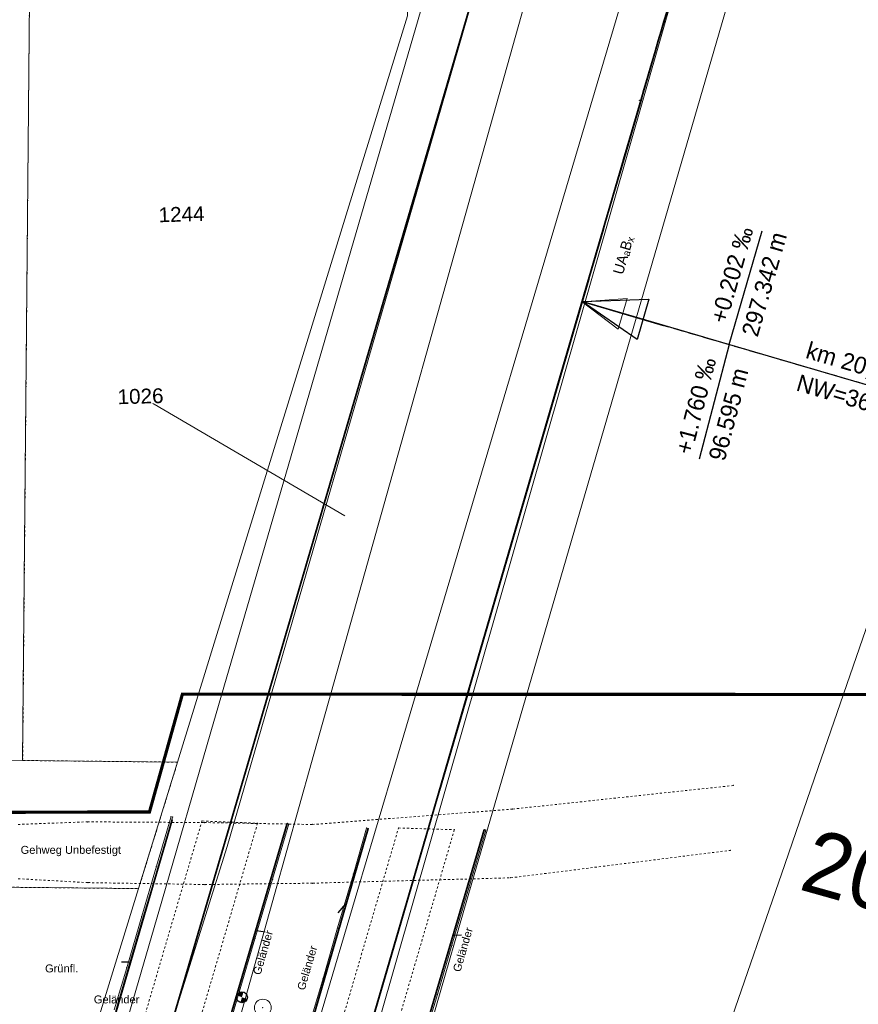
# Model space of a CAD drawing. Header units: millimetres. Extents: x -191 to 81095, y -508122 to 28741.
# Tile 106 of 255: x 5009 to 5049, y 10047 to 10093. Entities that reach past the tile are written whole.
import ezdxf
from ezdxf.enums import TextEntityAlignment as Align

# ---------------------------------------------------------------- set-up
doc = ezdxf.new("R2010")
doc.units = ezdxf.units.MM
for name, pattern in [('240620_Dorsten Achse$0$STRICHLINIE', [0.75, 0.5, -0.25]), ('Marx-Verm$0$1', [0]), ('Marx-Verm$0$3', [0.26, 0.11, -0.15]), ('STRICHPUNKT', [1, 0.5, -0.25, 0, -0.25]), ('VE22-087 DB - VST Hervest-Dorsten ALK VA2736$0$1', [0]), ('VE22-087 DB - VST Hervest-Dorsten ALK VA2736$0$2', [0.16, 0.06, -0.1]), ('VERDECKT2', [4.7625, 3.175, -1.5875])]:
    doc.linetypes.add(name, pattern=pattern)
doc.layers.get('0').update_dxf_attribs({"color": 251})
for name, color, linetype, lineweight in [('240620_Dorsten Achse$0$EB-2236S-QPLIN-TXT', 7, 'Continuous', 35), ('240620_Dorsten Achse$0$EB-62236R-A-ACHSE', 1, 'Continuous', 35), ('240620_Dorsten Achse$0$EB-62236R-A-PFEIL-LIN', 1, 'Continuous', 18), ('240620_Dorsten Achse$0$EB-62236R-A-PFEIL-TXT', 1, 'Continuous', 18), ('240620_Dorsten Achse$0$EB-62236R-TS-FUSS', 250, '240620_Dorsten Achse$0$STRICHLINIE', 25), ('240620_Dorsten Achse$0$EB-62236R-TS-LIN', 250, 'Continuous', 25), ('240620_Dorsten Achse$0$EB-62236R-TS-TXT-025', 250, 'Continuous', 25), ('240620_Dorsten Achse$0$EB-62273R-A-ACHSE', 1, 'Continuous', 35), ('EB-2236R-A-ACHSE', 2, 'Continuous', 35), ('Marx-Verm$0$BBauwerk-txt', 251, 'Marx-Verm$0$1', 25), ('Marx-Verm$0$BStrasse-txt', 251, 'Marx-Verm$0$1', 25), ('Marx-Verm$0$L_B-Bstg', 251, 'Marx-Verm$0$1', 18), ('Marx-Verm$0$L_BBauwerk', 251, 'Marx-Verm$0$1', 18), ('Marx-Verm$0$L_BStrasse', 251, 'Marx-Verm$0$1', 18), ('Marx-Verm$0$S_B-BhnAxe', 251, 'Marx-Verm$0$1', 18), ('Marx-Verm$0$S_B-Bstg', 251, 'Marx-Verm$0$1', 18), ('Marx-Verm$0$S_BBauwerk', 251, 'Marx-Verm$0$1', 18), ('Marx-Verm$0$S_BStrasse', 251, 'Marx-Verm$0$1', 18), ('VE22-087 DB - VST Hervest-Dorsten ALK VA2736$0$AX_Bahnverkehr', 7, 'VE22-087 DB - VST Hervest-Dorsten ALK VA2736$0$1', 18), ('VE22-087 DB - VST Hervest-Dorsten ALK VA2736$0$AX_BauwerkImVerkehrsbereich', 7, 'VE22-087 DB - VST Hervest-Dorsten ALK VA2736$0$1', 18), ('VE22-087 DB - VST Hervest-Dorsten ALK VA2736$0$AX_Flurstueck', 9, 'VE22-087 DB - VST Hervest-Dorsten ALK VA2736$0$1', 18), ('VE22-087 DB - VST Hervest-Dorsten ALK VA2736$0$AX_Gleis', 7, 'VE22-087 DB - VST Hervest-Dorsten ALK VA2736$0$1', 18), ('VE22-087 DB - VST Hervest-Dorsten ALK VA2736$0$AX_Platz', 7, 'VE22-087 DB - VST Hervest-Dorsten ALK VA2736$0$1', 18), ('VE22-087 DB - VST Hervest-Dorsten ALK VA2736$0$AX_SportFreizeitUndErholungsflaeche', 7, 'VE22-087 DB - VST Hervest-Dorsten ALK VA2736$0$1', 18), ('VE22-087 DB - VST Hervest-Dorsten ALK VA2736$0$AX_UnlandVegetationsloseFlaeche', 7, 'VE22-087 DB - VST Hervest-Dorsten ALK VA2736$0$1', 18), ('VE22-087 DB - VST Hervest-Dorsten ALK VA2736$0$AX_Weg', 7, 'VE22-087 DB - VST Hervest-Dorsten ALK VA2736$0$1', 18)]:
    doc.layers.add(name, color=color, linetype=linetype, lineweight=lineweight)
for name, color, linetype in [('TTK-Bohrprofil', 7, 'Continuous'), ('XREF ALK Kataster', 251, 'Continuous'), ('XREF Nachvermessung', 7, 'Continuous')]:
    doc.layers.add(name, color=color, linetype=linetype)
doc.layers.add('TTK-P-Planfeststellungsgrenze 100', color=7, linetype='VERDECKT2', lineweight=50, true_color=0x000000)
doc.styles.add('240620_Dorsten Achse$0$AKG DIN 6776', font='AKG_DIN67.TTF')
doc.styles.add('240620_Dorsten Achse$0$PROVI', font='PROVI.SHX')
doc.styles.add('Marx-Verm$0$Standard', font='arial.ttf')
doc.styles.add('VE22-087 DB - VST Hervest-Dorsten ALK VA2736$0$0', font='arial.ttf')

# ---------------------------------------------------------------- blocks, each defined once
blk = doc.blocks.new('VE22-087 DB - VST Hervest-Dorsten ALK VA2736')
at = {"layer": 'VE22-087 DB - VST Hervest-Dorsten ALK VA2736$0$AX_Bahnverkehr', "color": 253, "linetype": 'VE22-087 DB - VST Hervest-Dorsten ALK VA2736$0$1', "lineweight": 13, "ltscale": 0.5, "true_color": 0x999999}
blk.add_polyline3d([(5038.217, 10095.296, 0), (5026.979, 10057.414, 0), (5025.406, 10052.114, 0), (5023.592, 10046.001, 0), (5028.921, 10045.946, 0), (5030.807, 10052.432, 0), (5032.097, 10056.87, 0), (5043.252, 10095.246, 0)], close=True, dxfattribs=at)
at = {"layer": 'VE22-087 DB - VST Hervest-Dorsten ALK VA2736$0$AX_BauwerkImVerkehrsbereich', "color": 253, "linetype": 'VE22-087 DB - VST Hervest-Dorsten ALK VA2736$0$1', "lineweight": 13, "ltscale": 0.5, "true_color": 0x999999}
blk.add_polyline3d([(5038.217, 10095.296, 0), (5026.979, 10057.414, 0), (5025.406, 10052.114, 0), (5023.592, 10046.001, 0), (5028.921, 10045.946, 0), (5030.807, 10052.432, 0), (5032.097, 10056.87, 0), (5043.252, 10095.246, 0)], close=True, dxfattribs=at)
at = {"layer": 'VE22-087 DB - VST Hervest-Dorsten ALK VA2736$0$AX_Flurstueck', "linetype": 'VE22-087 DB - VST Hervest-Dorsten ALK VA2736$0$1', "lineweight": 13, "ltscale": 0.5}
for points in [[(5006.539, 10098.631, 0), (5006.172, 10058.256, 0), (5009.558, 10058.22, 0), (5009.911, 10097.645, 0)], [(5009.558, 10058.22, 0), (5016.883, 10058.142, 0), (5027.751, 10093.439, 0), (5027.791, 10095.401, 0), (5020.823, 10095.771, 0), (5015.316, 10096.064, 0), (5009.911, 10097.645, 0)], [(5045.601, 10053.305, 0), (5047.183, 10057.888, 0), (5059.343, 10093.113, 0), (5059.345, 10095.084, 0), (5043.252, 10095.246, 0), (5038.217, 10095.296, 0), (5033.668, 10095.342, 0), (5028.873, 10095.39, 0), (5027.791, 10095.401, 0), (5027.751, 10093.439, 0), (5016.883, 10058.142, 0), (5015.042, 10052.162, 0), (5013.134, 10045.965, 0), (5014.054, 10046.099, 0), (5014.547, 10046.094, 0), (5019.829, 10046.04, 0), (5023.592, 10046.001, 0), (5028.921, 10045.946, 0), (5042.842, 10045.803, 0), (5042.816, 10045.239, 0)], [(5059.345, 10095.084, 0), (5059.343, 10093.113, 0), (5047.183, 10057.888, 0), (5045.601, 10053.305, 0), (5042.816, 10045.239, 0), (5049.9, 10042.628, 0), (5053.238, 10042.933, 0), (5078.692, 10094.733, 0), (5074.593, 10094.805, 0), (5059.483, 10095.082, 0)], [(4887.681, 10081.623, 0), (4886.315, 10078.904, 0), (4886.283, 10078.852, 0), (4884.24, 10075.483, 0), (4883.727, 10074.636, 0), (4882.314, 10072.581, 0), (4879.775, 10070.073, 0), (4877.566, 10066.986, 0), (4954.418, 10066.257, 0), (4954.47, 10069.008, 0), (4959.144, 10068.968, 0), (4974.387, 10056.893, 0), (4980.053, 10053.618, 0), (4985.674, 10052.474, 0), (5015.042, 10052.162, 0), (5016.883, 10058.142, 0), (5009.558, 10058.22, 0), (5006.172, 10058.256, 0), (4986.31, 10058.468, 0), (4982.209, 10059.301, 0), (4977.769, 10061.869, 0), (4960.946, 10075.194, 0), (4935.695, 10075.434, 0), (4897.296, 10075.799, 0)], [(4954.47, 10069.008, 0), (4954.418, 10066.257, 0), (4954.155, 10047.532, 0), (4954.151, 10046.621, 0), (4974.361, 10046.397, 0), (4976.879, 10045.932, 0), (4986.613, 10042.127, 0), (5013.134, 10045.965, 0), (5015.042, 10052.162, 0), (4985.674, 10052.474, 0), (4980.053, 10053.618, 0), (4974.387, 10056.893, 0), (4959.144, 10068.968, 0)]]:
    blk.add_polyline3d(points, close=True, dxfattribs=at)
blk.add_polyline3d([(5024.791, 10069.791, 0), (5015.132, 10075.446, 0)], dxfattribs=at)
at = {"layer": 'VE22-087 DB - VST Hervest-Dorsten ALK VA2736$0$AX_Gleis', "color": 7, "linetype": 'VE22-087 DB - VST Hervest-Dorsten ALK VA2736$0$1', "lineweight": 13, "ltscale": 0.5}
blk.add_polyline3d([(5026.437, 10045.972, 0), (5040.552, 10095.273, 0)], dxfattribs=at)
at = {"layer": 'VE22-087 DB - VST Hervest-Dorsten ALK VA2736$0$AX_Platz', "color": 254, "linetype": 'VE22-087 DB - VST Hervest-Dorsten ALK VA2736$0$1', "lineweight": 13, "ltscale": 0.5, "true_color": 0xd9ffd9}
blk.add_polyline3d([(5013.134, 10045.965, 0), (5015.042, 10052.162, 0), (4985.674, 10052.474, 0), (4980.053, 10053.618, 0), (4974.567, 10056.789, 0), (4974.387, 10056.893, 0), (4959.144, 10068.968, 0), (4954.47, 10069.008, 0), (4954.418, 10066.257, 0), (4954.155, 10047.532, 0), (4954.151, 10046.621, 0)], dxfattribs=at)
at = {"layer": 'VE22-087 DB - VST Hervest-Dorsten ALK VA2736$0$AX_Flurstueck', "char_height": 0.7, "attachment_point": 2, "rotation": 1.5895, "style": 'VE22-087 DB - VST Hervest-Dorsten ALK VA2736$0$0', "bg_fill": 3, "box_fill_scale": 1, "bg_fill_color": 256, "bg_fill_transparency": 0}
for s, insert in [('1244', (5017.063, 10084.401)), ('1026', (5015.122, 10075.796))]:
    blk.add_mtext(s, dxfattribs=dict(at, insert=insert))
at = {"layer": 'VE22-087 DB - VST Hervest-Dorsten ALK VA2736$0$AX_Bahnverkehr', "color": 253, "linetype": 'VE22-087 DB - VST Hervest-Dorsten ALK VA2736$0$1', "lineweight": 13, "ltscale": 0.5, "true_color": 0x999999}
blk.add_polyline3d([(5033.668, 10095.342, 0), (5028.873, 10095.39, 0), (5018.464, 10059.575, 0), (5016.137, 10051.566, 0), (5014.547, 10046.094, 0), (5019.829, 10046.04, 0), (5021.469, 10051.881, 0), (5023.222, 10058.124, 0)], close=True, dxfattribs=at)
at = {"layer": 'VE22-087 DB - VST Hervest-Dorsten ALK VA2736$0$AX_BauwerkImVerkehrsbereich', "color": 253, "linetype": 'VE22-087 DB - VST Hervest-Dorsten ALK VA2736$0$1', "lineweight": 13, "ltscale": 0.5, "true_color": 0x999999}
blk.add_polyline3d([(5033.668, 10095.342, 0), (5028.873, 10095.39, 0), (5018.464, 10059.575, 0), (5016.137, 10051.566, 0), (5014.547, 10046.094, 0), (5019.829, 10046.04, 0), (5021.469, 10051.881, 0), (5023.222, 10058.124, 0)], close=True, dxfattribs=at)
at = {"layer": 'VE22-087 DB - VST Hervest-Dorsten ALK VA2736$0$AX_Gleis', "color": 7, "linetype": 'VE22-087 DB - VST Hervest-Dorsten ALK VA2736$0$1', "lineweight": 13, "ltscale": 0.5}
blk.add_polyline3d([(5016.687, 10046.072, 0), (5019.222, 10054.147, 0), (5029.18, 10088.489, 0), (5031.164, 10095.367, 0)], dxfattribs=at)
at = {"layer": 'VE22-087 DB - VST Hervest-Dorsten ALK VA2736$0$AX_SportFreizeitUndErholungsflaeche', "color": 253, "linetype": 'VE22-087 DB - VST Hervest-Dorsten ALK VA2736$0$1', "lineweight": 13, "ltscale": 0.5, "true_color": 0x999999}
blk.add_polyline3d([(5009.911, 10097.645, 0), (5009.558, 10058.22, 0), (5016.883, 10058.142, 0), (5027.751, 10093.439, 0), (5027.791, 10095.401, 0), (5020.823, 10095.771, 0), (5015.316, 10096.064, 0)], close=True, dxfattribs=at)
at = {"layer": 'VE22-087 DB - VST Hervest-Dorsten ALK VA2736$0$AX_UnlandVegetationsloseFlaeche', "color": 253, "linetype": 'VE22-087 DB - VST Hervest-Dorsten ALK VA2736$0$1', "lineweight": 13, "ltscale": 0.5, "true_color": 0x999999}
blk.add_polyline3d([(5027.791, 10095.401, 0), (5027.751, 10093.439, 0), (5016.883, 10058.142, 0), (5015.042, 10052.162, 0), (5013.134, 10045.965, 0), (5014.054, 10046.099, 0), (5014.547, 10046.094, 0), (5019.829, 10046.04, 0), (5023.592, 10046.001, 0), (5028.921, 10045.946, 0), (5042.842, 10045.803, 0), (5042.816, 10045.239, 0), (5049.9, 10042.628, 0), (5053.238, 10042.933, 0), (5078.692, 10094.733, 0), (5074.593, 10094.805, 0), (5059.483, 10095.082, 0), (5059.345, 10095.084, 0), (5043.252, 10095.246, 0), (5038.217, 10095.296, 0), (5033.668, 10095.342, 0), (5028.873, 10095.39, 0)], close=True, dxfattribs=at)
at = {"layer": 'VE22-087 DB - VST Hervest-Dorsten ALK VA2736$0$AX_Weg', "color": 7, "linetype": 'VE22-087 DB - VST Hervest-Dorsten ALK VA2736$0$2', "lineweight": 13, "ltscale": 0.5}
blk.add_polyline3d([(4877.566, 10066.986, 0), (4954.418, 10066.257, 0), (4954.47, 10069.008, 0), (4959.144, 10068.968, 0), (4974.387, 10056.893, 0), (4974.567, 10056.789, 0), (4980.053, 10053.618, 0), (4985.674, 10052.474, 0), (5015.042, 10052.162, 0), (5016.883, 10058.142, 0), (5009.558, 10058.22, 0), (5009.911, 10097.645, 0)], dxfattribs=at)
blk = doc.blocks.new('Höhenpunkt')
h = blk.add_hatch(color=0)
h.paths.add_polyline_path([(-0.009, -0.128, -0.393741), (-0.129, 0), (0, 0)])
h.paths.add_polyline_path([(0.009, 0.128, -0.393742), (0.129, 0), (0, 0)])
at = {"color": 0}
blk.add_circle((0, 0), 0.129, dxfattribs=at)
blk = doc.blocks.new('Marx-Verm$0$1')
at = {"color": 0}
blk.add_circle((0, 0), 0.5, dxfattribs=at)
blk.add_point((0, 0), dxfattribs=at)
blk = doc.blocks.new('Marx-Verm$0$73')
at = {"color": 0}
blk.add_line((0, 0.05), (0, 0.3), dxfattribs=at)
for p, xscale, yscale, zscale in [((0, 0.4), 0.2, 0.2, 0.2), ((0, 0), 0.1, 0.1, 0.1)]:
    blk.add_blockref('Marx-Verm$0$1', p, dxfattribs=dict(at, xscale=xscale, yscale=yscale, zscale=zscale))
blk = doc.blocks.new('Marx-Verm$0$99')
at = {"color": 0}
blk.add_point((0, 0), dxfattribs=at)
blk = doc.blocks.new('Marx-Verm')
at = {"layer": 'Marx-Verm$0$BBauwerk-txt', "ltscale": 0.2, "flags": 128}
for points, elevation in [([(2567448.774, 5726906.525), (2567448.412, 5726906.092)], 37.66), ([(2567444.584, 5726905.205), (2567444.991, 5726905.158)], 37.6), ([(2567453.92, 5726905.113), (2567454.276, 5726905.125)], 37.673), ([(2567438.577, 5726903.64), (2567438.224, 5726903.631)], 37.58)]:
    blk.add_lwpolyline(points, dxfattribs=dict(at, elevation=elevation))
at = {"layer": 'Marx-Verm$0$L_B-Bstg', "linetype": 'Marx-Verm$0$1', "ltscale": 0.2}
for p, q in [((2567439.886, 5726908.166, 37.588), (2567440.545, 5726910.522, 37.588)), ((2567439.221, 5726905.791, 37.588), (2567439.886, 5726908.166, 37.588)), ((2567438.538, 5726903.351, 37.588), (2567439.221, 5726905.791, 37.588)), ((2567437.978, 5726901.348, 37.588), (2567438.538, 5726903.351, 37.588))]:
    blk.add_line(p, q, dxfattribs=at)
at = {"layer": 'Marx-Verm$0$L_BBauwerk', "lineweight": 35, "ltscale": 0.2}
for p, q in [((2567437.697, 5726900.241, 36.59), (2567440.527, 5726910.387, 36.59)), ((2567455.291, 5726910.115, 36.68), (2567452.28, 5726899.41, 36.68))]:
    blk.add_line(p, q, dxfattribs=at)
at = {"layer": 'Marx-Verm$0$L_BBauwerk', "linetype": 'Marx-Verm$0$3', "ltscale": 0.2}
for p, q in [((2567439.163, 5726900.446, 35.61), (2567441.937, 5726910.355, 35.61)), ((2567444.565, 5726910.282, 35.62), (2567441.628, 5726899.758, 35.62)), ((2567441.937, 5726910.355, 35.61), (2567444.565, 5726910.282, 35.62)), ((2567448.531, 5726900.455, 35.654), (2567451.235, 5726910.146, 35.654)), ((2567453.874, 5726910.097, 35.678), (2567450.993, 5726899.751, 35.678)), ((2567451.235, 5726910.146, 35.654), (2567453.874, 5726910.097, 35.678))]:
    blk.add_line(p, q, dxfattribs=at)
at = {"layer": 'Marx-Verm$0$L_BBauwerk', "linetype": 'Marx-Verm$0$1', "ltscale": 0.2}
for p, q in [((2567439.813, 5726908.186, 37.588), (2567440.472, 5726910.542, 37.588)), ((2567445.967, 5726910.291, 37.61), (2567445.236, 5726907.664, 37.603)), ((2567445.308, 5726907.643, 37.603), (2567446.04, 5726910.271, 37.61)), ((2567454.53, 5726907.385, 37.673), (2567455.291, 5726910.115, 37.68)), ((2567439.149, 5726905.811, 37.588), (2567439.813, 5726908.186, 37.588)), ((2567445.236, 5726907.664, 37.603), (2567444.443, 5726904.842, 37.603)), ((2567444.515, 5726904.822, 37.603), (2567445.308, 5726907.643, 37.603)), ((2567453.761, 5726904.651, 37.673), (2567454.53, 5726907.385, 37.673)), ((2567438.466, 5726903.371, 37.588), (2567439.149, 5726905.811, 37.588)), ((2567444.443, 5726904.842, 37.603), (2567443.73, 5726902.307, 37.603)), ((2567443.802, 5726902.287, 37.603), (2567444.515, 5726904.822, 37.603)), ((2567453.099, 5726902.323, 37.68), (2567453.761, 5726904.651, 37.673)), ((2567437.906, 5726901.368, 37.588), (2567438.466, 5726903.371, 37.588)), ((2567443.73, 5726902.307, 37.603), (2567443.228, 5726900.548, 37.61)), ((2567452.28, 5726899.41, 37.68), (2567453.099, 5726902.323, 37.68)), ((2567443.3, 5726900.527, 37.61), (2567443.802, 5726902.287, 37.603))]:
    blk.add_line(p, q, dxfattribs=at)
at = {"layer": 'Marx-Verm$0$L_BBauwerk', "linetype": 'Marx-Verm$0$1', "lineweight": 35, "ltscale": 0.2}
for p, q in [((2567445.967, 5726910.291, 36.61), (2567443.164, 5726900.319, 36.61)), ((2567447.196, 5726900.689, 36.655), (2567449.803, 5726910.095, 36.655))]:
    blk.add_line(p, q, dxfattribs=at)
at = {"layer": 'Marx-Verm$0$L_BBauwerk', "ltscale": 0.2}
for p, q in [((2567449.127, 5726907.934, 37.675), (2567449.724, 5726910.117, 37.668)), ((2567449.199, 5726907.914, 37.675), (2567449.797, 5726910.097, 37.668)), ((2567454.602, 5726907.365, 37.673), (2567455.363, 5726910.095, 37.68)), ((2567448.411, 5726905.378, 37.668), (2567449.127, 5726907.934, 37.675)), ((2567448.483, 5726905.358, 37.668), (2567449.199, 5726907.914, 37.675)), ((2567453.833, 5726904.63, 37.673), (2567454.602, 5726907.365, 37.673)), ((2567447.755, 5726902.986, 37.675), (2567448.411, 5726905.378, 37.668)), ((2567447.828, 5726902.966, 37.675), (2567448.483, 5726905.358, 37.668)), ((2567453.171, 5726902.302, 37.68), (2567453.833, 5726904.63, 37.673)), ((2567447.316, 5726901.4, 37.675), (2567447.755, 5726902.986, 37.675)), ((2567447.388, 5726901.379, 37.675), (2567447.828, 5726902.966, 37.675)), ((2567452.352, 5726899.39, 37.68), (2567453.171, 5726902.302, 37.68))]:
    blk.add_line(p, q, dxfattribs=at)
at = {"layer": 'Marx-Verm$0$L_BStrasse', "linetype": 'Marx-Verm$0$3', "ltscale": 0.2}
for p, q in [((2567456.622, 5726911.107, 30.787), (2567467.047, 5726912.36, 30.707)), ((2567447.16, 5726910.257, 30.701), (2567456.622, 5726911.107, 30.787)), ((2567433.243, 5726910.081, 30.84), (2567436.517, 5726910.244, 30.45)), ((2567436.517, 5726910.244, 30.45), (2567442.051, 5726910.282, 30.699)), ((2567442.051, 5726910.282, 30.699), (2567447.16, 5726910.257, 30.701)), ((2567456.57, 5726907.856, 30.897), (2567466.942, 5726909.29, 30.787)), ((2567433.277, 5726907.512, 30.3), (2567436.582, 5726907.371, 30.45)), ((2567442.111, 5726907.353, 30.814), (2567447.205, 5726907.482, 30.751)), ((2567447.205, 5726907.482, 30.751), (2567456.57, 5726907.856, 30.897)), ((2567436.582, 5726907.371, 30.45), (2567442.111, 5726907.353, 30.814))]:
    blk.add_line(p, q, dxfattribs=at)
at = {"layer": 'Marx-Verm$0$S_B-BhnAxe', "lineweight": 35, "xscale": 0.2, "yscale": 0.2, "zscale": 0.2, "rotation": 0.7647555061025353}
blk.add_blockref('Marx-Verm$0$99', (2567462.181, 5726944.691), dxfattribs=at)
at = {"layer": 'Marx-Verm$0$S_B-Bstg', "xscale": 4, "yscale": 4, "zscale": 4, "rotation": 350.6407512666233}
blk.add_blockref('Marx-Verm$0$73', (2567444.666, 5726899.988, 37.45), dxfattribs=at)
at = {"layer": 'Marx-Verm$0$S_BBauwerk'}
for p, xscale, yscale, zscale, rotation in [((2567440.472, 5726910.542, 37.588), 0.2, 0.2, 0.2, 0.7647522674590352), ((2567440.545, 5726910.522, 37.588), 0.1999999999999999, 0.1999999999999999, 0.1999999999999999, 0.7647522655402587), ((2567441.937, 5726910.355, 35.61), 0.2, 0.2, 0.2, 0.7647522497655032), ((2567444.565, 5726910.282, 35.62), 0.2000000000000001, 0.2000000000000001, 0.2000000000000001, 0.7647522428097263), ((2567445.967, 5726910.291, 37.61), 0.2, 0.2, 0.2, 0.7647522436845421), ((2567446.04, 5726910.271, 37.61), 0.2, 0.2, 0.2, 0.7647522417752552), ((2567449.724, 5726910.117, 37.668), 0.2, 0.2, 0.2, 0.7647522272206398), ((2567449.797, 5726910.097, 37.668), 0.2, 0.2, 0.2, 0.7647522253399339), ((2567451.235, 5726910.146, 35.654), 0.2, 0.2, 0.2, 0.7647522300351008), ((2567453.874, 5726910.097, 35.678), 0.2, 0.2, 0.2, 0.7647522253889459), ((2567455.291, 5726910.115, 37.68), 0.1999999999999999, 0.1999999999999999, 0.1999999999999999, 0.7647522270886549), ((2567455.363, 5726910.095, 37.68), 0.2, 0.2, 0.2, 0.7647522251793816), ((2567439.813, 5726908.186, 37.588), 0.1999999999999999, 0.1999999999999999, 0.1999999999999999, 0.7647520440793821), ((2567439.886, 5726908.166, 37.588), 0.1999999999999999, 0.1999999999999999, 0.1999999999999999, 0.7647520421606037), ((2567449.127, 5726907.934, 37.675), 0.2, 0.2, 0.2, 0.7647520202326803), ((2567449.199, 5726907.914, 37.675), 0.2, 0.2, 0.2, 0.7647520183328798), ((2567445.236, 5726907.664, 37.603), 0.2, 0.2, 0.2, 0.7647519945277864), ((2567445.308, 5726907.643, 37.603), 0.2, 0.2, 0.2, 0.7647519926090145), ((2567454.53, 5726907.385, 37.673), 0.2, 0.2, 0.2, 0.7647519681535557), ((2567454.602, 5726907.365, 37.673), 0.2, 0.2, 0.2, 0.7647519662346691), ((2567439.149, 5726905.811, 37.588), 0.2, 0.2, 0.2, 0.7647518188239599), ((2567439.221, 5726905.791, 37.588), 0.2, 0.2, 0.2, 0.7647518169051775), ((2567448.411, 5726905.378, 37.668), 0.1999999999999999, 0.1999999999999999, 0.1999999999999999, 0.7647517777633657), ((2567448.483, 5726905.358, 37.668), 0.2000000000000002, 0.2000000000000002, 0.2000000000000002, 0.7647517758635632), ((2567444.443, 5726904.842, 37.603), 0.2, 0.2, 0.2, 0.7647517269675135), ((2567444.515, 5726904.822, 37.603), 0.2000000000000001, 0.2000000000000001, 0.2000000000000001, 0.7647517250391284), ((2567453.761, 5726904.651, 37.673), 0.2, 0.2, 0.2, 0.7647517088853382), ((2567453.833, 5726904.63, 37.673), 0.2, 0.2, 0.2, 0.7647517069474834), ((2567438.466, 5726903.371, 37.588), 0.2, 0.2, 0.2, 0.7647515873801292), ((2567438.538, 5726903.351, 37.588), 0.2, 0.2, 0.2, 0.7647515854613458), ((2567447.755, 5726902.986, 37.675), 0.2, 0.2, 0.2, 0.7647515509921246), ((2567447.828, 5726902.966, 37.675), 0.2, 0.2, 0.2, 0.7647515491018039), ((2567443.73, 5726902.307, 37.603), 0.2, 0.2, 0.2, 0.7647514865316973), ((2567453.099, 5726902.323, 37.68), 0.2, 0.2, 0.2, 0.7647514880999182), ((2567453.171, 5726902.302, 37.68), 0.1999999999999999, 0.1999999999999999, 0.1999999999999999, 0.7647514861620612), ((2567443.802, 5726902.287, 37.603), 0.2, 0.2, 0.2, 0.7647514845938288)]:
    blk.add_blockref('Marx-Verm$0$99', p, dxfattribs=dict(at, xscale=xscale, yscale=yscale, zscale=zscale, rotation=rotation))
at = {"layer": 'Marx-Verm$0$S_BBauwerk', "lineweight": 35}
for p, xscale, yscale, zscale, rotation in [((2567440.527, 5726910.387, 36.59), 0.2, 0.2, 0.2, 0.7647522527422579), ((2567445.967, 5726910.291, 36.61), 0.2, 0.2, 0.2, 0.7647522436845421), ((2567449.803, 5726910.095, 36.655), 0.2, 0.2, 0.2, 0.7647522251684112), ((2567455.291, 5726910.115, 36.68), 0.1999999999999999, 0.1999999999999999, 0.1999999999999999, 0.7647522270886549)]:
    blk.add_blockref('Marx-Verm$0$99', p, dxfattribs=dict(at, xscale=xscale, yscale=yscale, zscale=zscale, rotation=rotation))
at = {"layer": 'Marx-Verm$0$S_BStrasse'}
for p, xscale, yscale, zscale, rotation in [((2567467.047, 5726912.36, 30.707), 0.2, 0.2, 0.2, 0.7647524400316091), ((2567456.622, 5726911.107, 30.787), 0.2, 0.2, 0.2, 0.7647523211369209), ((2567436.517, 5726910.244, 30.45), 0.2, 0.2, 0.2, 0.7647522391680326), ((2567442.051, 5726910.282, 30.699), 0.2, 0.2, 0.2, 0.7647522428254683), ((2567447.16, 5726910.257, 30.701), 0.2000000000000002, 0.2000000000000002, 0.2000000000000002, 0.7647522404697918), ((2567466.942, 5726909.29, 30.787), 0.2, 0.2, 0.2, 0.7647521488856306), ((2567447.205, 5726907.482, 30.751), 0.2, 0.2, 0.2, 0.7647519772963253), ((2567456.57, 5726907.856, 30.897), 0.2, 0.2, 0.2, 0.7647520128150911), ((2567436.582, 5726907.371, 30.45), 0.2, 0.2, 0.2, 0.7647519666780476), ((2567442.111, 5726907.353, 30.814), 0.2, 0.2, 0.2, 0.7647519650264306)]:
    blk.add_blockref('Marx-Verm$0$99', p, dxfattribs=dict(at, xscale=xscale, yscale=yscale, zscale=zscale, rotation=rotation))
at = {"layer": 'Marx-Verm$0$BBauwerk-txt', "char_height": 0.375, "attachment_point": 1, "style": 'Marx-Verm$0$Standard'}
for insert, rotation in [((2567444.432, 5726903.181, 37.6), 74.5699), ((2567453.881, 5726903.444, 37.673), 74.5699), ((2567446.531, 5726902.484, 37.66), 74.5699), ((2567436.928, 5726902.038, 37.58), 0.7648)]:
    blk.add_mtext('Geländer', dxfattribs=dict(at, insert=insert, rotation=rotation))
at = {"layer": 'Marx-Verm$0$BStrasse-txt', "char_height": 0.375, "attachment_point": 1, "rotation": 0.7648, "style": 'Marx-Verm$0$Standard'}
for s, insert in [('Gehweg Unbefestigt', (2567433.377, 5726909.066, 30.3)), ('Grünfl.', (2567434.604, 5726903.475, 30.8))]:
    blk.add_mtext(s, dxfattribs=dict(at, insert=insert))
blk = doc.blocks.new('240620_Dorsten Achse$0$PVI_TSNW')
at = {"color": 0, "linetype": 'ByBlock', "lineweight": -2, "flags": 128}
blk.add_lwpolyline([(0, 7.5), (0, 0), (-1.25, 3.75), (1.25, 3.75), (0, 0)], dxfattribs=at)

msp = doc.modelspace()

# ---------------------------------------------------------------- linework, layer by layer
at = {"layer": 'EB-2236R-A-ACHSE', "color": 251, "linetype": 'STRICHPUNKT', "ltscale": 10, "flags": 128}
msp.add_lwpolyline([(4859.502, 9422.799), (4872.511, 9471.077, 0.017829), (4877.336, 9491.914), (4880.465, 9508.02), (4883.328, 9522.752, -0.017829), (4892.816, 9563.73), (4973.336, 9862.553, -0.005234), (4993.14, 9933.103), (5038.787, 10089.402, -0.000207), (5041.243, 10097.8, -0.000622), (5043.007, 10103.796, -0.001037), (5045.268, 10111.383, -0.001452), (5047.324, 10118.162, -0.001867), (5049.623, 10125.563, -0.002282), (5051.83, 10132.469, -0.002696), (5054.241, 10139.759, -0.003111), (5056.621, 10146.683, -0.066775), (5124.742, 10280.593, -0.032347), (5164.803, 10331.303, -0.004102), (5170.572, 10337.602, -0.003555), (5176.723, 10344.115, -0.003008), (5182.611, 10350.188, -0.002461), (5188.975, 10356.61, -0.001914), (5194.843, 10362.429, -0.001367), (5201.444, 10368.889, -0.00082), (5206.677, 10373.967, -0.000273), (5214.02, 10381.059), (5282.892, 10447.511)], format="xyb", dxfattribs=at)

# ---------------------------------------------------------------- next in the draw order: block references
at = {"layer": 'XREF ALK Kataster', "color": 251}
msp.add_blockref('VE22-087 DB - VST Hervest-Dorsten ALK VA2736', (0, 0), dxfattribs=at)

# ---------------------------------------------------------------- next in the draw order: linework, layer by layer
at = {"layer": '240620_Dorsten Achse$0$EB-2236S-QPLIN-TXT', "color": 251}
msp.add_lwpolyline([(4957.019, 9802.003), (4960.462, 9814.782), (4967.819, 9842.085), (4972.165, 9858.214), (4978.705, 9882.257), (4985.717, 9907.323), (4991.187, 9926.396), (4996.298, 9943.92), (5000.365, 9957.846), (5003.226, 9967.643), (5007.183, 9981.192), (5010.739, 9993.367), (5014.748, 10007.097), (5018.773, 10020.878), (5022.828, 10034.763), (5026.886, 10048.658), (5031.45, 10064.286), (5035.031, 10076.549), (5039.484, 10091.79)], dxfattribs=at)
at = {"layer": '240620_Dorsten Achse$0$EB-62236R-A-ACHSE', "color": 251}
msp.add_line((4993.14, 9933.106), (5036.01, 10079.902), dxfattribs=at)
at = {"layer": '240620_Dorsten Achse$0$EB-62236R-A-ACHSE', "color": 251, "flags": 128}
msp.add_lwpolyline([(5036.01, 10079.902, -0.000065), (5039.484, 10091.79, -0.000419), (5041.623, 10099.086, -0.000427), (5043.119, 10104.153, -0.000605), (5044.461, 10108.669, -0.000799), (5045.953, 10113.635, -0.001002), (5047.353, 10118.236, -0.001209), (5048.867, 10123.134, -0.001412), (5050.329, 10127.777, -0.001606), (5051.886, 10132.617, -0.001784), (5053.42, 10137.281, -0.004003), (5056.699, 10146.869, -0.004358), (5060.043, 10156.14)], format="xyb", dxfattribs=at)
at = {"layer": '240620_Dorsten Achse$0$EB-62236R-A-PFEIL-LIN', "color": 251, "flags": 128}
msp.add_lwpolyline([(5039.85, 10078.78), (5036.01, 10079.902), (5038.14, 10080.061), (5037.72, 10078.621), (5036.01, 10079.902)], dxfattribs=at)
at = {"layer": '240620_Dorsten Achse$0$EB-62236R-TS-FUSS', "color": 251, "flags": 128}
msp.add_lwpolyline([(5036.016, 10079.922), (5058.139, 10073.462), (5058.139, 10073.462), (5058.139, 10073.462)], dxfattribs=at)
at = {"layer": '240620_Dorsten Achse$0$EB-62236R-TS-LIN', "color": 251}
for p, q in [((5042.972, 10077.891), (5044.525, 10083.271)), ((5041.052, 10078.452), (5054.491, 10074.527)), ((5042.972, 10077.891), (5041.551, 10072.474))]:
    msp.add_line(p, q, dxfattribs=at)
at = {"layer": '240620_Dorsten Achse$0$EB-62273R-A-ACHSE', "color": 251}
msp.add_line((4987.418, 9946.317), (5036.971, 10115.218), dxfattribs=at)
at = {"layer": 'TTK-P-Planfeststellungsgrenze 100', "color": 251, "ltscale": 2, "const_width": 0.15, "flags": 128}
msp.add_lwpolyline([(4968.094, 9794.463), (4968.094, 9794.463), (4973.036, 9813.205), (5011.093, 9926.649), (5036.611, 10010.672), (5046.106, 10041.346), (5049.146, 10040.049), (5053.692, 10040.845), (5057.785, 10049.418), (5068.793, 10053.109), (5111.953, 10052.501), (5130.957, 10053.343), (5140.45, 10034.472), (5155.641, 10043.774), (5148.26, 10059.136), (5175.542, 10069.356), (5165.909, 10097.601), (5148.226, 10095.355), (5135.588, 10095.855), (5135.559, 10098.457), (5128.48, 10098.382), (5128.34, 10093.819), (5110.716, 10089.986), (5085.478, 10089.418), (5085.012, 10094.318), (5077.205, 10093.731), (5061.748, 10061.335), (5017.113, 10061.358), (5015.555, 10055.788), (5008.307, 10055.769), (5008.349, 10050.615), (4997.136, 10050.503), (4997.215, 10047.316), (4994.03, 10047.268), (4992.305, 10047.753), (4989.034, 10036.825), (4980.865, 10040.773), (4979.48, 10038.145), (4989.931, 10033.218), (4989.162, 10030.954), (4996.608, 10028.038), (4994.671, 10024.295), (4995.634, 10021.526), (4996.282, 10020.129), (4996.599, 10018.566), (4997.624, 10018.205), (4990.303, 9994.294), (4983.884, 9991.165), (4980.744, 9989.818), (4978.515, 9987.81), (4976.292, 9984.855), (4969.467, 9971.076), (4967.508, 9943.363), (4963.475, 9931.249), (4949.53, 9850.232), (4938.211, 9799.805, 0.535585), (4943.863, 9790.457)], format="xyb", close=True, dxfattribs=at)

# ---------------------------------------------------------------- next in the draw order: block references
at = {"layer": '240620_Dorsten Achse$0$EB-62236R-TS-LIN', "color": 251, "xscale": 0.8, "yscale": 0.8, "rotation": 253.7199214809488}
msp.add_blockref('240620_Dorsten Achse$0$PVI_TSNW', (5036.016, 10079.922), dxfattribs=at)
at = {"layer": 'TTK-Bohrprofil', "color": 251, "xscale": 1.999999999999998, "yscale": 1.999999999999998, "zscale": 1.999999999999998, "rotation": 73.71992105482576}
msp.add_blockref('Höhenpunkt', (5019.928, 10047.026), dxfattribs=at)
at = {"layer": 'XREF Nachvermessung', "color": 251, "rotation": 359.2603692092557}
msp.add_blockref('Marx-Verm', (-2636136.569, -5683235.662), dxfattribs=at)

# ---------------------------------------------------------------- next in the draw order: texts
at = {"layer": '240620_Dorsten Achse$0$EB-2236S-QPLIN-TXT', "color": 251, "style": '240620_Dorsten Achse$0$AKG DIN 6776'}
msp.add_text('20,5+50', height=3, rotation=344.3283, dxfattribs=at).set_placement((5046.609, 10053.588), align=Align.MIDDLE_LEFT)
at = {"layer": '240620_Dorsten Achse$0$EB-62236R-A-PFEIL-TXT', "color": 251, "style": '240620_Dorsten Achse$0$PROVI'}
msp.add_text('UAₐBₓ', height=0.5, rotation=73.7199, dxfattribs=at).set_placement((5037.461, 10081.301), align=Align.TOP_LEFT)
at = {"layer": '240620_Dorsten Achse$0$EB-62236R-TS-TXT-025', "color": 251, "style": '240620_Dorsten Achse$0$PROVI'}
for s, rotation, p in [('+0.202 ‰', 73.9015, (5043.091, 10081.187)), ('297.342 m', 73.9015, (5044.628, 10080.744)), ('+1.760 ‰', 75.3039, (5041.386, 10074.999)), ('96.595 m', 75.3039, (5042.934, 10074.593))]:
    msp.add_text(s, height=0.8, rotation=rotation, dxfattribs=at).set_placement(p, align=Align.MIDDLE_CENTER)
msp.add_text('km 20,5+72,558', height=0.8, rotation=343.7199, dxfattribs=at).set_placement((5046.54, 10077.266))
msp.add_text('NW=36.730', height=0.8, rotation=343.7199, dxfattribs=at).set_placement((5046.315, 10076.498), align=Align.TOP_LEFT)

doc.saveas('drawing.dxf')
